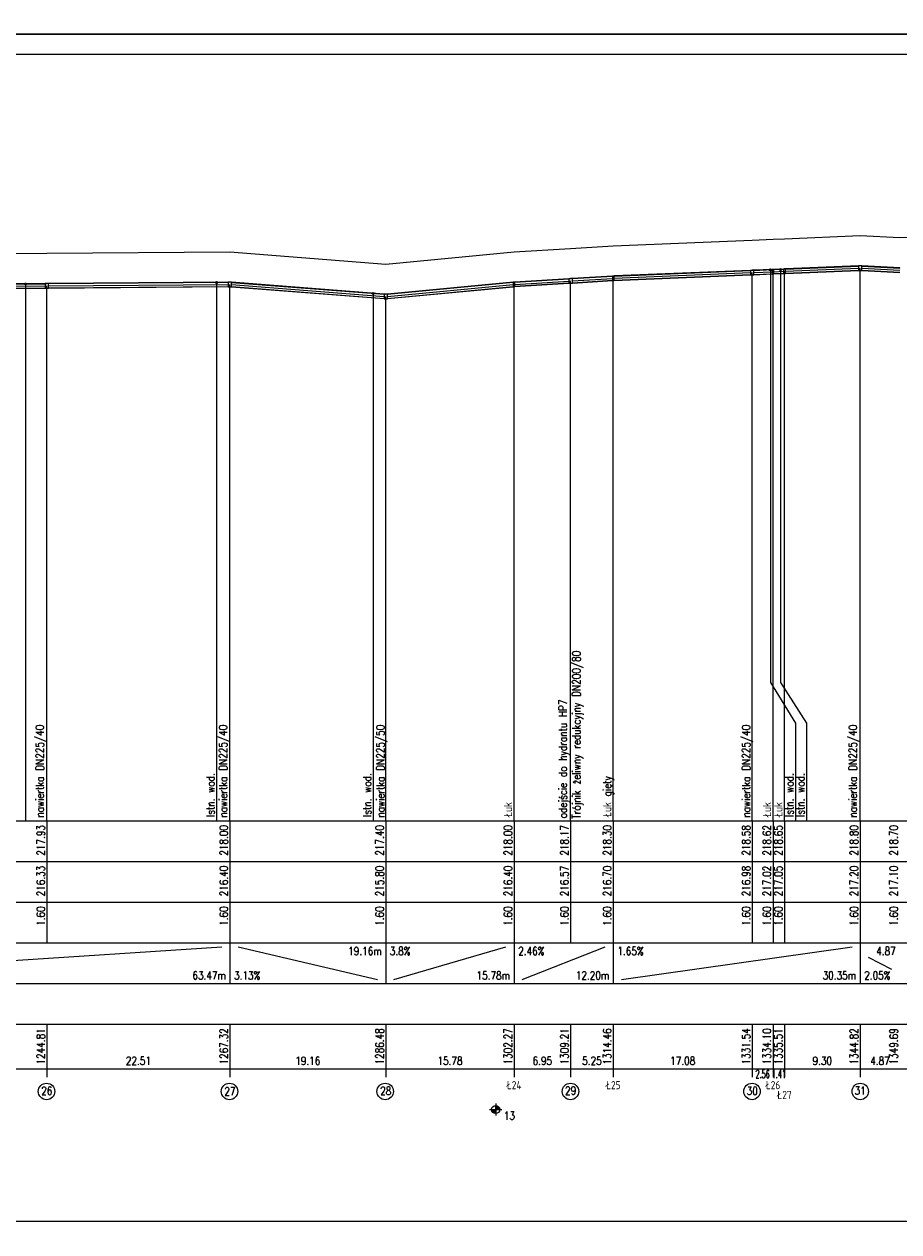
# Model space of a CAD drawing. Extents: x 122 to 1445, y -293 to 2085.
# Tile 18 of 38: x 343 to 558, y 897 to 1194. Entities that reach past the tile are written whole.
import ezdxf
from ezdxf.enums import TextEntityAlignment as Align

# ---------------------------------------------------------------- set-up
doc = ezdxf.new("R2010")
doc.units = 0
doc.header["$LTSCALE"] = 0.2
doc.header["$MEASUREMENT"] = 0
doc.layers.get('0').update_dxf_attribs({"color": 8, "linetype": 'CONTINUOUS'})
for name, color, linetype in [('Liczby', 7, 'CONTINUOUS'), ('Linie_opisowe', 7, 'CONTINUOUS'), ('Linie_tabeli', 7, 'CONTINUOUS'), ('Odcinki', 7, 'CONTINUOUS'), ('Opis_PZ', 7, 'CONTINUOUS'), ('Opis_uzbr_p', 7, 'CONTINUOUS'), ('Osie', 7, 'CONTINUOUS'), ('Teren_istn', 3, 'CONTINUOUS'), ('Uzbr_podz', 7, 'CONTINUOUS'), ('warstwa_nr_0', 8, 'CONTINUOUS'), ('Wezly', 7, 'CONTINUOUS')]:
    doc.layers.add(name, color=color, linetype=linetype)
doc.styles.get("Standard").update_dxf_attribs({"font": 'txt.shx'})

msp = doc.modelspace()

# ---------------------------------------------------------------- linework, layer by layer
msp.add_line((121.68012, 1191.76042), (1321.68012, 1191.76042))
at = {"layer": 'Liczby'}
for p, q in [((457.32151, 927.23279), (460.32151, 927.23279)), ((457.82391, 927.16299), (459.81911, 927.30259)), ((457.83121, 927.09359), (459.81181, 927.37199)), ((457.84341, 927.02489), (459.79961, 927.44069)), ((457.86021, 926.95719), (459.78281, 927.50839)), ((457.88181, 926.89079), (459.76121, 927.57479)), ((457.90801, 926.82609), (459.73501, 927.63949)), ((457.93861, 926.76329), (459.70441, 927.70229)), ((457.97351, 926.70289), (459.66951, 927.76269)), ((458.01251, 926.64499), (459.63051, 927.82059)), ((458.05551, 926.58999), (459.58751, 927.87559)), ((458.10221, 926.53809), (459.54081, 927.92749)), ((458.15241, 926.48969), (459.49061, 927.97589)), ((458.20581, 926.44479), (459.43721, 928.02079)), ((458.26231, 926.40379), (459.38071, 928.06179)), ((458.32151, 926.36679), (459.32151, 928.09879)), ((458.38311, 926.33399), (459.25991, 928.13159)), ((458.44691, 926.30559), (459.19611, 928.15999)), ((458.51251, 926.28169), (459.13051, 928.18389)), ((458.57961, 926.26249), (459.06341, 928.20309)), ((458.64791, 926.24799), (458.99511, 928.21759)), ((458.71701, 926.23829), (458.92601, 928.22729)), ((458.78661, 926.23339), (458.85641, 928.23219)), ((458.82151, 928.73279), (458.82151, 925.73279))]:
    msp.add_line(p, q, dxfattribs=at)
msp.add_circle((458.82151, 927.23279), 1, dxfattribs=at)
at = {"layer": 'Linie_opisowe'}
for p, q in [((343.21301, 1130.33679), (343.21301, 998.23279)), ((390.20411, 1130.70729), (390.20411, 998.23279)), ((428.69881, 1127.97479), (428.69881, 998.23279))]:
    msp.add_line(p, q, dxfattribs=at)
for points in [[(526.36701, 1133.82329), (526.36701, 1032.27279), (532.54311, 1022.27279), (532.54311, 998.23279)], [(528.85831, 1133.92579), (528.85831, 1032.27279), (535.24311, 1022.27279), (535.24311, 998.23279)]]:
    msp.add_lwpolyline(points, dxfattribs=at)
at = {"layer": 'Linie_tabeli'}
for p, q in [((262.90811, 998.23279), (1199.21651, 998.23279)), ((348.43841, 998.23279), (348.43841, 968.23279)), ((393.46261, 998.23279), (393.46261, 968.23279)), ((431.78921, 998.23279), (431.78921, 968.23279)), ((463.35161, 998.23279), (463.35161, 968.23279)), ((477.24901, 998.23279), (477.24901, 968.23279)), ((487.74401, 998.23279), (487.74401, 968.23279)), ((521.91131, 998.23279), (521.91131, 968.23279)), ((527.02551, 998.23279), (527.02551, 968.23279)), ((529.84311, 998.23279), (529.84311, 968.23279)), ((548.45291, 998.23279), (548.45291, 968.23279)), ((262.90811, 988.23279), (1199.21651, 988.23279)), ((262.90811, 978.23279), (1199.21651, 978.23279)), ((262.90811, 968.23279), (1199.21651, 968.23279)), ((268.51811, 959.23279), (391.46261, 967.23279)), ((393.46261, 968.23279), (393.46261, 958.23279)), ((395.46261, 967.23279), (429.78921, 959.23279)), ((431.78921, 968.23279), (431.78921, 958.23279)), ((433.78921, 959.23279), (461.35161, 967.23279)), ((463.35161, 968.23279), (463.35161, 958.23279)), ((465.35161, 959.23279), (485.74401, 967.23279)), ((487.74401, 968.23279), (487.74401, 958.23279)), ((489.74401, 959.23279), (546.45291, 967.23279)), ((548.45291, 968.23279), (548.45291, 958.23279)), ((550.45291, 964.73279), (556.20081, 961.73279)), ((262.90811, 958.23279), (1199.21651, 958.23279)), ((262.90811, 948.23279), (1199.21651, 948.23279)), ((348.43841, 948.23279), (348.43841, 935.23279)), ((393.46261, 948.23279), (393.46261, 935.23279)), ((431.78921, 948.23279), (431.78921, 935.23279)), ((463.35161, 948.23279), (463.35161, 935.23279)), ((477.24901, 948.23279), (477.24901, 935.23279)), ((487.74401, 948.23279), (487.74401, 935.23279)), ((521.91131, 948.23279), (521.91131, 935.23279)), ((527.02551, 948.23279), (527.02551, 935.23279)), ((529.84311, 948.23279), (529.84311, 935.23279)), ((548.45291, 948.23279), (548.45291, 935.23279)), ((262.90811, 937.23279), (1199.21651, 937.23279))]:
    msp.add_line(p, q, dxfattribs=at)
msp.add_lwpolyline([(146.68012, 899.76042), (1318.43162, 899.76042), (1318.43162, 1186.76042), (146.68012, 1186.76042)], close=True, dxfattribs=at)
for points in [[(521.91131, 998.23279), (521.91131, 1133.13979)], [(527.02551, 998.23279), (527.02551, 1133.35039)], [(529.84311, 998.23279), (529.84311, 1133.46639)], [(548.45291, 998.23279), (548.45291, 1134.23279)], [(348.43841, 998.23279), (348.43841, 1129.87809)], [(393.46261, 998.23279), (393.46261, 1130.23279)], [(463.35161, 998.23279), (463.35161, 1130.23279)], [(477.24901, 998.23279), (477.24901, 1131.08739)], [(487.74401, 998.23279), (487.74401, 1131.73279)], [(431.78921, 998.23279), (431.78921, 1127.23279)]]:
    msp.add_lwpolyline(points, dxfattribs=at)
for centre in [(348.36633, 931.68185), (393.36065, 931.68185), (431.65195, 931.68185), (477.21778, 931.68185), (521.86211, 931.68185), (548.48062, 931.68185)]:
    msp.add_circle(centre, 2.02278, dxfattribs=at)
at = {"layer": 'Odcinki'}
for points in [[(477.67761, 1131.64949), (487.52971, 1132.25529), (487.52971, 1132.28209), (477.67761, 1131.67629)], [(487.95831, 1132.27729), (521.48281, 1133.65789), (521.48281, 1133.68469), (487.95831, 1132.30409)], [(487.95831, 1131.20589), (521.48281, 1132.58649), (521.48281, 1132.55969), (487.95831, 1131.17909)], [(522.33991, 1133.69319), (526.81121, 1133.87729), (526.81121, 1133.90409), (522.33991, 1133.71999)], [(522.33991, 1132.62169), (526.81121, 1132.80589), (526.81121, 1132.77909), (522.33991, 1132.59499)], [(527.23981, 1133.89499), (529.62881, 1133.99329), (529.62881, 1134.02009), (527.23981, 1133.92169)], [(527.23981, 1132.82349), (529.62881, 1132.92189), (529.62881, 1132.89509), (527.23981, 1132.79669)], [(530.05741, 1134.01099), (548.02431, 1134.75089), (548.02431, 1134.77769), (530.05741, 1134.03779)], [(530.05741, 1132.93959), (548.02431, 1133.67939), (548.02431, 1133.65269), (530.05741, 1132.91279)], [(548.88141, 1134.74649), (558.20081, 1134.26849), (558.20081, 1134.29529), (548.88141, 1134.77329)], [(548.88141, 1133.67509), (558.20081, 1133.19709), (558.20081, 1133.17029), (548.88141, 1133.64829)], [(266.94671, 1129.77189), (348.00991, 1130.41049), (348.00991, 1130.43719), (266.94671, 1129.79869)], [(266.94671, 1128.70049), (348.00991, 1129.33899), (348.00991, 1129.31219), (266.94671, 1128.67369)], [(348.86701, 1130.41719), (393.03401, 1130.76509), (393.03401, 1130.79189), (348.86701, 1130.44399)], [(348.86701, 1129.34579), (393.03401, 1129.69369), (393.03401, 1129.66689), (348.86701, 1129.31899)], [(393.89111, 1130.73499), (431.36061, 1127.80209), (431.36061, 1127.82879), (393.89111, 1130.76179)], [(393.89111, 1129.66349), (431.36061, 1126.73059), (431.36061, 1126.70379), (393.89111, 1129.63679)], [(432.21781, 1127.80919), (463.13731, 1130.74809), (463.13731, 1130.77489), (432.21781, 1127.83599)], [(432.21781, 1126.73779), (463.13731, 1129.67669), (463.13731, 1129.64989), (432.21781, 1126.71099)], [(463.56591, 1130.78169), (476.82051, 1131.59679), (476.82051, 1131.62359), (463.56591, 1130.80849)], [(463.56591, 1129.71029), (476.82051, 1130.52529), (476.82051, 1130.49859), (463.56591, 1129.68349)], [(477.67761, 1130.57809), (487.52971, 1131.18389), (487.52971, 1131.15709), (477.67761, 1130.55129)]]:
    msp.add_lwpolyline(points, close=True, dxfattribs=at)
at = {"layer": 'Osie'}
for p, q in [((487.95831, 1131.74159), (521.48281, 1133.12219)), ((522.33991, 1133.15749), (526.81121, 1133.34159)), ((527.23981, 1133.35919), (529.62881, 1133.45759)), ((530.05741, 1133.47529), (548.02431, 1134.21519)), ((548.88141, 1134.21079), (558.20081, 1133.73279)), ((266.94671, 1129.23619), (348.00991, 1129.87469)), ((348.86701, 1129.88149), (393.03401, 1130.22939)), ((393.89111, 1130.19929), (431.36061, 1127.26629)), ((432.21781, 1127.27349), (463.13731, 1130.21239)), ((463.56591, 1130.24599), (476.82051, 1131.06109)), ((477.67761, 1131.11379), (487.52971, 1131.71959))]:
    msp.add_line(p, q, dxfattribs=at)
at = {"layer": 'Teren_istn'}
msp.add_lwpolyline([(262.90811, 1137.23279), (266.51811, 1137.23279), (348.43841, 1137.87809), (393.46261, 1138.23279), (431.78921, 1135.23279), (463.35161, 1138.23279), (477.24901, 1139.08739), (487.74401, 1139.73279), (521.91131, 1141.13979), (527.02551, 1141.35039), (529.84311, 1141.46639), (548.45291, 1142.23279), (558.20081, 1141.73279), (613.75561, 1143.73279), (674.50841, 1146.22319), (735.72911, 1148.73279), (849.25351, 1149.73279), (853.49531, 1149.73279), (935.71241, 1150.23279), (995.3692, 1151.69655)], dxfattribs=at)
at = {"layer": 'Uzbr_podz'}
for centre, radius in [((526.36701, 1133.82329), 0.2362), ((526.36701, 1133.82329), 0.225), ((528.85831, 1133.92579), 0.2362), ((528.85831, 1133.92579), 0.225), ((343.21301, 1130.33679), 0.2362), ((343.21301, 1130.33679), 0.225), ((390.20411, 1130.70729), 0.2362), ((390.20411, 1130.70729), 0.225), ((428.69881, 1127.97479), 0.2362), ((428.69881, 1127.97479), 0.225)]:
    msp.add_circle(centre, radius, dxfattribs=at)
at = {"layer": 'warstwa_nr_0'}
for points in [[(121.68012, 1191.76042), (1221.37834, 1191.76042), (1221.37834, 1488.76042), (121.68012, 1488.76042)], [(121.68012, 894.76042), (1321.17346, 894.76042), (1321.17346, 1191.76042), (121.68012, 1191.76042)]]:
    msp.add_lwpolyline(points, close=True, dxfattribs=at)
at = {"layer": 'Wezly'}
for p, q in [((487.74401, 1132.29529), (487.52971, 1132.28209)), ((487.52971, 1132.28209), (487.52971, 1131.15709)), ((487.74401, 1132.26849), (487.52971, 1132.25529)), ((487.95831, 1132.30409), (487.74401, 1132.29529)), ((487.95831, 1132.27729), (487.74401, 1132.26849)), ((487.95831, 1131.17909), (487.95831, 1132.30409)), ((521.91131, 1133.70229), (521.48281, 1133.68469)), ((521.48281, 1133.68469), (521.48281, 1132.55969)), ((521.91131, 1133.67549), (521.48281, 1133.65789)), ((521.48281, 1132.58649), (521.91131, 1132.60409)), ((521.48281, 1132.55969), (521.91131, 1132.57729)), ((522.33991, 1133.71999), (521.91131, 1133.70229)), ((522.33991, 1133.69319), (521.91131, 1133.67549)), ((521.91131, 1132.60409), (522.33991, 1132.62169)), ((521.91131, 1132.57729), (522.33991, 1132.59499)), ((522.33991, 1132.59499), (522.33991, 1133.71999)), ((527.02551, 1133.91289), (526.81121, 1133.90409)), ((526.81121, 1133.90409), (526.81121, 1132.77909)), ((527.02551, 1133.88609), (526.81121, 1133.87729)), ((526.81121, 1132.80589), (527.02551, 1132.81469)), ((526.81121, 1132.77909), (527.02551, 1132.78789)), ((527.23981, 1133.92169), (527.02551, 1133.91289)), ((527.23981, 1133.89499), (527.02551, 1133.88609)), ((527.02551, 1132.81469), (527.23981, 1132.82349)), ((527.02551, 1132.78789), (527.23981, 1132.79669)), ((527.23981, 1132.79669), (527.23981, 1133.92169)), ((529.84311, 1134.02889), (529.62881, 1134.02009)), ((529.62881, 1134.02009), (529.62881, 1132.89509)), ((529.84311, 1134.00219), (529.62881, 1133.99329)), ((529.62881, 1132.92189), (529.84311, 1132.93069)), ((529.62881, 1132.89509), (529.84311, 1132.90389)), ((530.05741, 1134.03779), (529.84311, 1134.02889)), ((530.05741, 1134.01099), (529.84311, 1134.00219)), ((529.84311, 1132.93069), (530.05741, 1132.93959)), ((529.84311, 1132.90389), (530.05741, 1132.91279)), ((530.05741, 1132.91279), (530.05741, 1134.03779)), ((548.45291, 1134.79529), (548.02431, 1134.77769)), ((548.02431, 1134.77769), (548.02431, 1133.65269)), ((548.45291, 1134.76849), (548.02431, 1134.75089)), ((548.02431, 1133.67939), (548.45291, 1133.69709)), ((548.02431, 1133.65269), (548.45291, 1133.67029)), ((548.88141, 1134.77329), (548.45291, 1134.79529)), ((548.88141, 1134.74649), (548.45291, 1134.76849)), ((548.45291, 1133.69709), (548.88141, 1133.67509)), ((548.45291, 1133.67029), (548.88141, 1133.64829)), ((548.88141, 1133.64829), (548.88141, 1134.77329)), ((348.43841, 1130.44059), (348.00991, 1130.43719)), ((348.00991, 1130.43719), (348.00991, 1129.31219)), ((348.43841, 1130.41379), (348.00991, 1130.41049)), ((348.00991, 1129.33899), (348.43841, 1129.34239)), ((348.00991, 1129.31219), (348.43841, 1129.31559)), ((348.86701, 1130.44399), (348.43841, 1130.44059)), ((348.86701, 1130.41719), (348.43841, 1130.41379)), ((348.43841, 1129.34239), (348.86701, 1129.34579)), ((348.43841, 1129.31559), (348.86701, 1129.31899)), ((348.86701, 1129.31899), (348.86701, 1130.44399)), ((393.46261, 1130.79529), (393.03401, 1130.79189)), ((393.03401, 1130.79189), (393.03401, 1129.66689)), ((393.46261, 1130.76849), (393.03401, 1130.76509)), ((393.03401, 1129.69369), (393.46261, 1129.69709)), ((393.03401, 1129.66689), (393.46261, 1129.67029)), ((393.89111, 1130.76179), (393.46261, 1130.79529)), ((393.89111, 1130.73499), (393.46261, 1130.76849)), ((393.46261, 1129.69709), (393.89111, 1129.66349)), ((393.46261, 1129.67029), (393.89111, 1129.63679)), ((393.89111, 1129.63679), (393.89111, 1130.76179)), ((463.35161, 1130.79529), (463.13731, 1130.77489)), ((463.13731, 1130.77489), (463.13731, 1129.64989)), ((463.35161, 1130.76849), (463.13731, 1130.74809)), ((463.13731, 1129.67669), (463.35161, 1129.69709)), ((463.13731, 1129.64989), (463.35161, 1129.67029)), ((463.56591, 1130.80849), (463.35161, 1130.79529)), ((463.56591, 1130.78169), (463.35161, 1130.76849)), ((463.35161, 1129.69709), (463.56591, 1129.71029)), ((463.35161, 1129.67029), (463.56591, 1129.68349)), ((463.56591, 1129.68349), (463.56591, 1130.80849)), ((477.24901, 1131.64989), (476.82051, 1131.62359)), ((476.82051, 1131.62359), (476.82051, 1130.49859)), ((477.24901, 1131.62309), (476.82051, 1131.59679)), ((476.82051, 1130.52529), (477.24901, 1130.55169)), ((476.82051, 1130.49859), (477.24901, 1130.52489)), ((477.67761, 1131.67629), (477.24901, 1131.64989)), ((477.67761, 1131.64949), (477.24901, 1131.62309)), ((477.24901, 1130.55169), (477.67761, 1130.57809)), ((477.24901, 1130.52489), (477.67761, 1130.55129)), ((477.67761, 1130.55129), (477.67761, 1131.67629)), ((487.52971, 1131.18389), (487.74401, 1131.19709)), ((487.52971, 1131.15709), (487.74401, 1131.17029)), ((487.74401, 1131.19709), (487.95831, 1131.20589)), ((487.74401, 1131.17029), (487.95831, 1131.17909)), ((431.78921, 1127.79529), (431.36061, 1127.82879)), ((431.36061, 1127.82879), (431.36061, 1126.70379)), ((431.78921, 1127.76849), (431.36061, 1127.80209)), ((431.36061, 1126.73059), (431.78921, 1126.69709)), ((431.36061, 1126.70379), (431.78921, 1126.67029)), ((432.21781, 1127.83599), (431.78921, 1127.79529)), ((432.21781, 1127.80919), (431.78921, 1127.76849)), ((431.78921, 1126.69709), (432.21781, 1126.73779)), ((431.78921, 1126.67029), (432.21781, 1126.71099)), ((432.21781, 1126.71099), (432.21781, 1127.83599))]:
    msp.add_line(p, q, dxfattribs=at)

# ---------------------------------------------------------------- texts
at = {"layer": 'Liczby', "width": 0.8}
for s, p in [('217.93', (347.93841, 997.23279)), ('218.00', (392.96261, 997.23279)), ('217.40', (431.28921, 997.23279)), ('218.00', (462.85161, 997.23279)), ('218.17', (476.74901, 997.23279)), ('218.30', (487.24401, 997.23279)), ('218.58', (521.41131, 997.23279)), ('218.62', (526.52551, 997.23279)), ('218.65', (529.34311, 997.23279)), ('218.80', (547.95291, 997.23279)), ('218.70', (557.70081, 997.23279)), ('216.33', (347.93841, 987.23279)), ('216.40', (392.96261, 987.23279)), ('215.80', (431.28921, 987.23279)), ('216.40', (462.85161, 987.23279)), ('216.57', (476.74901, 987.23279)), ('216.70', (487.24401, 987.23279)), ('216.98', (521.41131, 987.23279)), ('217.02', (526.52551, 987.23279)), ('217.05', (529.34311, 987.23279)), ('217.20', (547.95291, 987.23279)), ('217.10', (557.70081, 987.23279)), ('1.60', (347.93841, 977.23279)), ('1.60', (392.96261, 977.23279)), ('1.60', (431.28921, 977.23279)), ('1.60', (462.85161, 977.23279)), ('1.60', (476.74901, 977.23279)), ('1.60', (487.24401, 977.23279)), ('1.60', (521.41131, 977.23279)), ('1.60', (526.52551, 977.23279)), ('1.60', (529.34311, 977.23279)), ('1.60', (547.95291, 977.23279)), ('1.60', (557.70081, 977.23279)), ('1244.81', (347.93841, 947.23279)), ('1267.32', (392.96261, 947.23279)), ('1286.48', (431.28921, 947.23279)), ('1302.27', (462.85161, 947.23279)), ('1309.21', (476.74901, 947.23279)), ('1314.46', (487.24401, 947.23279)), ('1331.54', (521.41131, 947.23279)), ('1334.10', (526.52551, 947.23279)), ('1335.51', (529.34311, 947.23279)), ('1344.82', (547.95291, 947.23279)), ('1349.69', (557.70081, 947.23279))]:
    msp.add_text(s, height=2, rotation=90, dxfattribs=at).set_placement(p, align=Align.RIGHT)
for s, p in [('19.16m', (430.78921, 965.23279)), ('4.87', (557.20081, 965.23279)), ('63.47m', (392.46261, 959.23279)), ('15.78m', (462.35161, 959.23279)), ('12.20m', (486.74401, 959.23279)), ('30.35m', (547.45291, 959.23279))]:
    msp.add_text(s, height=2, dxfattribs=at).set_placement(p, align=Align.RIGHT)
for s, p in [('3.8%', (432.78921, 965.23279)), ('2.46%', (464.35161, 965.23279)), ('1.65%', (488.74401, 965.23279)), ('3.13%', (394.46261, 959.23279)), ('2.05%', (549.45291, 959.23279)), ('13', (460.82151, 924.73279))]:
    msp.add_text(s, height=2, dxfattribs=at).set_placement(p)
at = {"layer": 'Liczby'}
for s, width, p in [('22.51', 0.8, (370.95051, 938.23279)), ('19.16', 0.8, (412.62591, 938.23279)), ('15.78', 0.8, (447.57041, 938.23279)), ('6.95', 0.8, (470.30031, 938.23279)), ('5.25', 0.8, (482.49651, 938.23279)), ('17.08', 0.8, (504.82771, 938.23279)), ('9.30', 0.8, (539.14801, 938.23279)), ('4.87', 0.8, (553.32691, 938.23279)), ('2.56', 0.5, (524.46841, 934.96915)), ('1.41', 0.5, (528.43431, 934.96915)), ('Ł24', 0.8, (463.35161, 932.23279)), ('Ł25', 0.8, (487.74401, 932.23279)), ('Ł26', 0.8, (527.02551, 932.23279)), ('26', 0.8, (348.43841, 930.82132)), ('27', 0.8, (393.46261, 930.71456)), ('28', 0.8, (431.78921, 930.82515)), ('29', 0.8, (477.24901, 930.88443)), ('30', 0.8, (521.91131, 930.81251)), ('Ł27', 0.8, (529.84311, 929.83279)), ('31', 0.8, (548.45291, 930.89972))]:
    msp.add_text(s, height=2, dxfattribs=dict(at, width=width)).set_placement(p, align=Align.CENTER)
at = {"layer": 'Opis_PZ', "width": 0.8}
for s, p in [('Trójnik żeliwny redukcyjny DN200/80', (479.6653, 998.79457)), ('odejście do hydrantu HP7', (476.31453, 998.90035)), ('nawiertka DN225/40', (347.69937, 999.08972)), ('nawiertka DN225/40', (392.7886, 999.08972)), ('nawiertka DN225/50', (431.47288, 999.08972)), ('nawiertka DN225/40', (521.41258, 999.08972)), ('nawiertka DN225/40', (547.66756, 999.08972)), ('Łuk gięty', (487.24401, 999.23279)), ('Łuk', (462.85161, 999.23279)), ('Łuk', (526.52551, 999.23279)), ('Łuk', (529.34311, 999.23279))]:
    msp.add_text(s, height=2, rotation=90, dxfattribs=at).set_placement(p)
at = {"layer": 'Opis_uzbr_p', "width": 0.8}
for s, p in [('Istn. wod. ', (389.70411, 999.23279)), ('Istn. wod. ', (428.19881, 999.23279)), ('Istn. wod. ', (532.04311, 999.23279)), ('Istn. wod.', (534.74311, 999.23279))]:
    msp.add_text(s, height=2, rotation=90, dxfattribs=at).set_placement(p)

doc.saveas('drawing.dxf')
